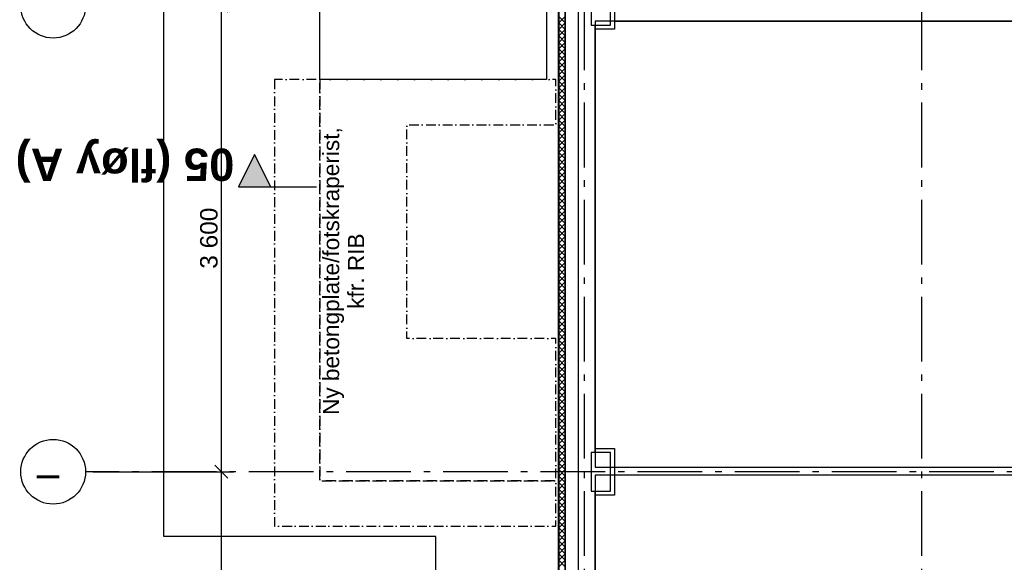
# Model space of a CAD drawing. Header units: millimetres. Extents: x -117798 to 93698, y -84437 to 74219.
# Tile 10 of 34: x -82030 to -74429, y -19316 to -15125. Entities that reach past the tile are written whole.
import ezdxf
from ezdxf.enums import TextEntityAlignment as Align

# ---------------------------------------------------------------- set-up
doc = ezdxf.new("R2010")
doc.units = ezdxf.units.MM
doc.header["$LTSCALE"] = 0.5
doc.header["$MEASUREMENT"] = 0
for name, pattern in [('Akselinje', [1500, 1000, -200, 100, -200]), ('Over snittplan', [260, 150, -50, 10, -50]), ('PLINE', [0]), ('Prikk & stiplet', [1340.555525, 705.555534, -352.777767, 0, -282.222223])]:
    doc.linetypes.add(name, pattern=pattern)
for name, color, linetype in [('216- Direkte fundamentering', 7, 'Continuous'), ('235- Utvendig kledning og overflate (Skravur)(Nye konstruksjoner)', 7, 'Continuous'), ('235- Utvendig kledning og overflate(Nye konstruksjoner)', 7, 'Continuous'), ('252- Gulv på grunn_ bunnplate', 7, 'Continuous'), ('252- Gulv på grunn_ bunnplate(Nye konstruksjoner)', 7, 'Continuous'), ('283- Ramper(Nye konstruksjoner)', 7, 'Continuous'), ('82-- Modullinjer', 7, 'Continuous'), ('82-- Modullinjer(Nye konstruksjoner)', 7, 'Continuous'), ('832- Tekst bygning(Nye konstruksjoner)', 7, 'Continuous'), ('852- Snittmarkør', 7, 'Continuous'), ('tiltaksgrense(Nye konstruksjoner)', 7, 'Continuous')]:
    doc.layers.add(name, color=color, linetype=linetype)
doc.styles.add('GENERATED_STYLE_1', font='arial.ttf')
doc.styles.add('GENERATED_STYLE_2', font='arial.ttf')
doc.linetypes.add('Tiltaksgrense', pattern='A,0,[1,A-2607.110 Plan Fundament1.Shx,S=4.761905,R=0,X=0,Y=0],-1200,0', length=1200)
doc.dimstyles.new('GENERATED_STYLE__1', dxfattribs={"dimtxt": 135.000002, "dimasz": 95, "dimexe": 0.18, "dimexo": 150, "dimgap": 0, "dimtad": 1, "dimdec": 0, "dimzin": 0, "dimdsep": 46, "dimtxsty": 'GENERATED_STYLE_2', "dimblk": 'ARROWHEAD_6', "dimblk1": 'ARROWHEAD_6', "dimblk2": 'ARROWHEAD_6', "dimcen": 0.09, "dimclrd": 256, "dimclre": 256, "dimclrt": 256, "dimadec": 1, "dimazin": 0, "dimtfac": 1, "dimtdec": 4, "dimtmove": 0, "dimatfit": 3, "dimfxl": 1, "dimtolj": 1, "dimtzin": 0, "dimarcsym": 0})

# ---------------------------------------------------------------- blocks, each defined once
blk = doc.blocks.new('*X18')
at = {"layer": '235- Utvendig kledning og overflate (Skravur)(Nye konstruksjoner)', "linetype": 'PLINE'}
for p, q in [((-77868.2, -15150), (-77818.2, -15100)), ((-77868.2, -15100), (-77818.2, -15150)), ((-77868.2, -15200), (-77818.2, -15150)), ((-77868.2, -15150), (-77818.2, -15200)), ((-77868.2, -15250), (-77818.2, -15200)), ((-77868.2, -15200), (-77818.2, -15250)), ((-77868.2, -15300), (-77818.2, -15250)), ((-77868.2, -15250), (-77818.2, -15300)), ((-77868.2, -15350), (-77818.2, -15300)), ((-77868.2, -15300), (-77818.2, -15350)), ((-77868.2, -15400), (-77818.2, -15350)), ((-77868.2, -15350), (-77818.2, -15400)), ((-77868.2, -15450), (-77818.2, -15400)), ((-77868.2, -15400), (-77818.2, -15450)), ((-77868.2, -15500), (-77818.2, -15450)), ((-77868.2, -15450), (-77818.2, -15500)), ((-77868.2, -15550), (-77818.2, -15500)), ((-77868.2, -15500), (-77818.2, -15550)), ((-77868.2, -15600), (-77818.2, -15550)), ((-77868.2, -15550), (-77818.2, -15600)), ((-77868.2, -15650), (-77818.2, -15600)), ((-77868.2, -15600), (-77818.2, -15650)), ((-77868.2, -15700), (-77818.2, -15650)), ((-77868.2, -15650), (-77818.2, -15700)), ((-77868.2, -15750), (-77818.2, -15700)), ((-77868.2, -15700), (-77818.2, -15750)), ((-77868.2, -15800), (-77818.2, -15750)), ((-77868.2, -15750), (-77818.2, -15800)), ((-77868.2, -15850), (-77818.2, -15800)), ((-77868.2, -15800), (-77818.2, -15850)), ((-77868.2, -15900), (-77818.2, -15850)), ((-77868.2, -15850), (-77818.2, -15900)), ((-77868.2, -15950), (-77818.2, -15900)), ((-77868.2, -15900), (-77818.2, -15950)), ((-77868.2, -16000), (-77818.2, -15950)), ((-77868.2, -15950), (-77818.2, -16000)), ((-77868.2, -16050), (-77818.2, -16000)), ((-77868.2, -16000), (-77818.2, -16050)), ((-77868.2, -16100), (-77818.2, -16050)), ((-77868.2, -16050), (-77818.2, -16100)), ((-77868.2, -16150), (-77818.2, -16100)), ((-77868.2, -16100), (-77818.2, -16150)), ((-77868.2, -16200), (-77818.2, -16150)), ((-77868.2, -16150), (-77818.2, -16200)), ((-77868.2, -16250), (-77818.2, -16200)), ((-77868.2, -16200), (-77818.2, -16250)), ((-77868.2, -16300), (-77818.2, -16250)), ((-77868.2, -16250), (-77818.2, -16300)), ((-77868.2, -16350), (-77818.2, -16300)), ((-77868.2, -16300), (-77818.2, -16350)), ((-77868.2, -16400), (-77818.2, -16350)), ((-77868.2, -16350), (-77818.2, -16400)), ((-77868.2, -16450), (-77818.2, -16400)), ((-77868.2, -16400), (-77818.2, -16450)), ((-77868.2, -16500), (-77818.2, -16450)), ((-77868.2, -16450), (-77818.2, -16500)), ((-77868.2, -16550), (-77818.2, -16500)), ((-77868.2, -16500), (-77818.2, -16550)), ((-77868.2, -16600), (-77818.2, -16550)), ((-77868.2, -16550), (-77818.2, -16600)), ((-77868.2, -16650), (-77818.2, -16600)), ((-77868.2, -16600), (-77818.2, -16650)), ((-77868.2, -16700), (-77818.2, -16650)), ((-77868.2, -16650), (-77818.2, -16700)), ((-77868.2, -16750), (-77818.2, -16700)), ((-77868.2, -16700), (-77818.2, -16750)), ((-77868.2, -16800), (-77818.2, -16750)), ((-77868.2, -16750), (-77818.2, -16800)), ((-77868.2, -16850), (-77818.2, -16800)), ((-77868.2, -16800), (-77818.2, -16850)), ((-77868.2, -16900), (-77818.2, -16850)), ((-77868.2, -16850), (-77818.2, -16900)), ((-77868.2, -16950), (-77818.2, -16900)), ((-77868.2, -16900), (-77818.2, -16950)), ((-77868.2, -17000), (-77818.2, -16950)), ((-77868.2, -16950), (-77818.2, -17000)), ((-77868.2, -17050), (-77818.2, -17000)), ((-77868.2, -17000), (-77818.2, -17050)), ((-77868.2, -17100), (-77818.2, -17050)), ((-77868.2, -17050), (-77818.2, -17100)), ((-77868.2, -17150), (-77818.2, -17100)), ((-77868.2, -17100), (-77818.2, -17150)), ((-77868.2, -17200), (-77818.2, -17150)), ((-77868.2, -17150), (-77818.2, -17200)), ((-77868.2, -17250), (-77818.2, -17200)), ((-77868.2, -17200), (-77818.2, -17250)), ((-77868.2, -17300), (-77818.2, -17250)), ((-77868.2, -17250), (-77818.2, -17300)), ((-77868.2, -17350), (-77818.2, -17300)), ((-77868.2, -17300), (-77818.2, -17350)), ((-77868.2, -17400), (-77818.2, -17350)), ((-77868.2, -17350), (-77818.2, -17400)), ((-77868.2, -17450), (-77818.2, -17400)), ((-77868.2, -17400), (-77818.2, -17450)), ((-77868.2, -17500), (-77818.2, -17450)), ((-77868.2, -17450), (-77818.2, -17500)), ((-77868.2, -17550), (-77818.2, -17500)), ((-77868.2, -17500), (-77818.2, -17550)), ((-77868.2, -17600), (-77818.2, -17550)), ((-77868.2, -17550), (-77818.2, -17600)), ((-77868.2, -17650), (-77818.2, -17600)), ((-77868.2, -17600), (-77818.2, -17650)), ((-77868.2, -17700), (-77818.2, -17650)), ((-77868.2, -17650), (-77818.2, -17700)), ((-77868.2, -17750), (-77818.2, -17700)), ((-77868.2, -17700), (-77818.2, -17750)), ((-77868.2, -17800), (-77818.2, -17750)), ((-77868.2, -17750), (-77818.2, -17800)), ((-77868.2, -17850), (-77818.2, -17800)), ((-77868.2, -17800), (-77818.2, -17850)), ((-77868.2, -17900), (-77818.2, -17850)), ((-77868.2, -17850), (-77818.2, -17900)), ((-77868.2, -17950), (-77818.2, -17900)), ((-77868.2, -17900), (-77818.2, -17950)), ((-77868.2, -18000), (-77818.2, -17950)), ((-77868.2, -17950), (-77818.2, -18000)), ((-77868.2, -18050), (-77818.2, -18000)), ((-77868.2, -18000), (-77818.2, -18050)), ((-77868.2, -18100), (-77818.2, -18050)), ((-77868.2, -18050), (-77818.2, -18100)), ((-77868.2, -18150), (-77818.2, -18100)), ((-77868.2, -18100), (-77818.2, -18150)), ((-77868.2, -18200), (-77818.2, -18150)), ((-77868.2, -18150), (-77818.2, -18200)), ((-77868.2, -18250), (-77818.2, -18200)), ((-77868.2, -18200), (-77818.2, -18250)), ((-77868.2, -18300), (-77818.2, -18250)), ((-77868.2, -18250), (-77818.2, -18300)), ((-77868.2, -18350), (-77818.2, -18300)), ((-77868.2, -18300), (-77818.2, -18350)), ((-77868.2, -18400), (-77818.2, -18350)), ((-77868.2, -18350), (-77818.2, -18400)), ((-77868.2, -18450), (-77818.2, -18400)), ((-77868.2, -18400), (-77818.2, -18450)), ((-77868.2, -18500), (-77818.2, -18450)), ((-77868.2, -18450), (-77818.2, -18500)), ((-77868.2, -18550), (-77818.2, -18500)), ((-77868.2, -18500), (-77818.2, -18550)), ((-77868.2, -18600), (-77818.2, -18550)), ((-77868.2, -18550), (-77818.2, -18600)), ((-77868.2, -18650), (-77818.2, -18600)), ((-77868.2, -18600), (-77818.2, -18650)), ((-77868.2, -18700), (-77818.2, -18650)), ((-77868.2, -18650), (-77818.2, -18700)), ((-77868.2, -18750), (-77818.2, -18700)), ((-77868.2, -18700), (-77818.2, -18750)), ((-77868.2, -18800), (-77818.2, -18750)), ((-77868.2, -18750), (-77818.2, -18800)), ((-77868.2, -18850), (-77818.2, -18800)), ((-77868.2, -18800), (-77818.2, -18850)), ((-77868.2, -18900), (-77818.2, -18850)), ((-77868.2, -18850), (-77818.2, -18900)), ((-77868.2, -18950), (-77818.2, -18900)), ((-77868.2, -18900), (-77818.2, -18950)), ((-77868.2, -19000), (-77818.2, -18950)), ((-77868.2, -18950), (-77818.2, -19000)), ((-77868.2, -19050), (-77818.2, -19000)), ((-77868.2, -19000), (-77818.2, -19050)), ((-77868.2, -19100), (-77818.2, -19050)), ((-77868.2, -19050), (-77818.2, -19100)), ((-77868.2, -19150), (-77818.2, -19100)), ((-77868.2, -19100), (-77818.2, -19150)), ((-77868.2, -19200), (-77818.2, -19150)), ((-77868.2, -19150), (-77818.2, -19200)), ((-77868.2, -19250), (-77818.2, -19200)), ((-77868.2, -19200), (-77818.2, -19250)), ((-77868.2, -19300), (-77818.2, -19250)), ((-77868.2, -19250), (-77818.2, -19300)), ((-77868.2, -19350), (-77818.2, -19300)), ((-77868.2, -19300), (-77818.2, -19350))]:
    blk.add_line(p, q, dxfattribs=at)
blk = doc.blocks.new('Standard grid marker[10]', base_point=(-77673.2, 26434.4))
at = {"layer": '82-- Modullinjer', "linetype": 'Akselinje'}
blk.add_line((-77673.2, 26234.4), (-77673.2, -50374.4), dxfattribs=at)
at = {"layer": '82-- Modullinjer', "style": 'GENERATED_STYLE_1'}
for tag, p in [('AC_MarkerText_1_0', (-77800.7, 26644.4)), ('AC_MarkerText_1_1', (-77800.7, -50864.4))]:
    blk.add_attdef(tag, text='', height=175, rotation=90, dxfattribs=at).set_placement(p, align=Align.TOP_CENTER)
blk = doc.blocks.new('Standard grid marker[30]', base_point=(20939.5, -18616.9))
at = {"layer": '82-- Modullinjer', "linetype": 'Akselinje'}
for p, q in [((-81321.3, -18616.9), (-81521.3, -18616.9)), ((20739.5, -18616.9), (-81321.3, -18616.9))]:
    blk.add_line(p, q, dxfattribs=at)
at = {"layer": '82-- Modullinjer', "linetype": 'PLINE'}
blk.add_circle((-81771.3, -18616.9), 250, dxfattribs=at)
at = {"layer": '82-- Modullinjer', "linetype": 'Akselinje'}
blk.add_point((-81321.3, -18616.9), dxfattribs=at)
blk.add_point((-81321.3, -18616.9), dxfattribs=at)
at = {"layer": '82-- Modullinjer', "style": 'GENERATED_STYLE_1'}
for tag, p in [('AC_MarkerText_1_0', (21062, -18656.9)), ('AC_MarkerText_1_1', (-81898.8, -18656.9))]:
    blk.add_attdef(tag, text='', height=175, rotation=90, dxfattribs=at).set_placement(p, align=Align.TOP_CENTER)
blk = doc.blocks.new('Standard grid marker[31]', base_point=(20939.5, -15016.9))
at = {"layer": '82-- Modullinjer', "linetype": 'PLINE'}
blk.add_circle((-81771.3, -15016.9), 250, dxfattribs=at)
at = {"layer": '82-- Modullinjer', "style": 'GENERATED_STYLE_1'}
for tag, p in [('AC_MarkerText_1_1', (-81898.8, -15056.9)), ('AC_MarkerText_1_0', (21062, -15056.9))]:
    blk.add_attdef(tag, text='', height=175, rotation=90, dxfattribs=at).set_placement(p, align=Align.TOP_CENTER)
blk = doc.blocks.new('Standard grid marker[35]', base_point=(-75068.2, 26434.4))
at = {"layer": '82-- Modullinjer', "linetype": 'Akselinje'}
blk.add_line((-75068.2, 26234.4), (-75068.2, -50374.4), dxfattribs=at)
at = {"layer": '82-- Modullinjer', "style": 'GENERATED_STYLE_1'}
for tag, p in [('AC_MarkerText_1_0', (-75195.7, 26644.4)), ('AC_MarkerText_1_1', (-75195.7, -50864.4))]:
    blk.add_attdef(tag, text='', height=175, rotation=90, dxfattribs=at).set_placement(p, align=Align.TOP_CENTER)
blk = doc.blocks.new('*D88')
at = {"layer": '82-- Modullinjer(Nye konstruksjoner)', "linetype": 'PLINE'}
for p, q in [((-80423.2, -15066.9), (-80523.2, -14966.9)), ((-81465.7, -15016.9), (-80379.4, -15016.9)), ((-80473.2, -15016.9), (-80473.2, -18616.9)), ((-81465.7, -18616.9), (-80379.4, -18616.9)), ((-80423.2, -18666.9), (-80523.2, -18566.9))]:
    blk.add_line(p, q, dxfattribs=at)
at = {"layer": '82-- Modullinjer(Nye konstruksjoner)', "insert": (-80500.2, -17048.6), "char_height": 135, "attachment_point": 7, "rotation": 90, "style": 'GENERATED_STYLE_2'}
blk.add_mtext('\\A1;{\\pql;\\fArial|b0|i0|c0|p0;\\W1.000000;3\xa0600}', dxfattribs=at)
blk = doc.blocks.new('ARROWHEAD_6')
at = {"linetype": 'Continuous'}
for p, q in [((0, 0), (-1, 0)), ((-0.5, -0.5), (0.5, 0.5))]:
    blk.add_line(p, q, dxfattribs=at)
blk = doc.blocks.new('*D89')
at = {"layer": '82-- Modullinjer(Nye konstruksjoner)', "linetype": 'PLINE'}
for p, q in [((-81465.7, -18616.9), (-80379.4, -18616.9)), ((-80423.2, -18666.9), (-80523.2, -18566.9)), ((-80473.2, -18616.9), (-80473.2, -22216.9)), ((-80423.2, -22266.9), (-80523.2, -22166.9)), ((-81465.7, -22216.9), (-80379.4, -22216.9))]:
    blk.add_line(p, q, dxfattribs=at)
at = {"layer": '82-- Modullinjer(Nye konstruksjoner)', "insert": (-80500.2, -20648.6), "char_height": 135, "attachment_point": 7, "rotation": 90, "style": 'GENERATED_STYLE_2'}
blk.add_mtext('\\A1;{\\pql;\\fArial|b0|i0|c0|p0;\\W1.000000;3\xa0600}', dxfattribs=at)

msp = doc.modelspace()

# ---------------------------------------------------------------- hatches: boundary and pattern name
at = {"layer": '235- Utvendig kledning og overflate (Skravur)(Nye konstruksjoner)', "linetype": 'Continuous'}
msp.add_hatch(color=256, dxfattribs=at).paths.add_polyline_path([(-77874.2, -26011.9), (-77868.2, -26011.9), (-77868.2, -11821.9), (-77874.2, -11821.9)])
at = {"layer": '852- Snittmarkør', "linetype": 'Continuous'}
msp.add_hatch(color=256, dxfattribs=at).paths.add_polyline_path([(-80341.3, -16416.9), (-80091.3, -16416.9), (-80216.3, -16166.9)])

# ---------------------------------------------------------------- linework, layer by layer
at = {"layer": '216- Direkte fundamentering', "linetype": 'PLINE', "flags": 128}
for points in [[(-77818.2, -11871.9), (-77818.2, -25761.9)], [(-77588.2, -18466.9), (-77588.2, -15166.9)], [(-77588.2, -22036.9), (-77588.2, -18766.9)]]:
    msp.add_lwpolyline(points, dxfattribs=at)
for points in [[(-77468.2, -15166.9), (-77468.2, -14866.9), (-77618.2, -14866.9), (-77618.2, -15166.9)], [(-77468.2, -18766.9), (-77468.2, -18466.9), (-77618.2, -18466.9), (-77618.2, -18766.9)]]:
    msp.add_lwpolyline(points, close=True, dxfattribs=at)
at = {"layer": '235- Utvendig kledning og overflate(Nye konstruksjoner)', "linetype": 'PLINE'}
msp.add_line((-77868.2, -11871.9), (-77868.2, -25961.9), dxfattribs=at)
at = {"layer": '235- Utvendig kledning og overflate(Nye konstruksjoner)', "linetype": 'PLINE', "flags": 128}
for points in [[(-77874.2, -11815.9), (-77874.2, -26011.9)], [(-77818.2, -25961.9), (-77818.2, -11871.9)]]:
    msp.add_lwpolyline(points, dxfattribs=at)
at = {"layer": '252- Gulv på grunn_ bunnplate', "linetype": 'PLINE', "flags": 128}
for points in [[(-68938.2, -15136.9), (-68938.2, -14806.9), (-77438.2, -14806.9), (-77438.2, -15136.9)], [(-77588.2, -18796.9), (-77588.2, -22036.9), (-77438.2, -22036.9), (-77438.2, -22396.9), (-77588.2, -22396.9), (-77588.2, -25636.9), (-77438.2, -25636.9), (-77438.2, -25666.9), (-68938.2, -25666.9), (-68938.2, -15136.9), (-77438.2, -15136.9), (-77438.2, -15196.9), (-77588.2, -15196.9), (-77588.2, -18436.9), (-77438.2, -18436.9), (-77438.2, -18796.9)], [(-68938.2, -18581.9), (-68938.2, -15136.9), (-77588.2, -15136.9), (-77588.2, -18581.9)], [(-68938.2, -25666.9), (-68938.2, -18641.9), (-77588.2, -18641.9), (-77588.2, -25666.9)]]:
    msp.add_lwpolyline(points, close=True, dxfattribs=at)
at = {"layer": '252- Gulv på grunn_ bunnplate(Nye konstruksjoner)', "linetype": 'Over snittplan', "flags": 128}
for points in [[(-80062.5, -15586.9), (-80062.5, -18686.9), (-80062.5, -19036.9), (-77892.2, -19036.9), (-77892.2, -18686.9), (-79712.5, -18686.9), (-79712.5, -15586.9)], [(-79712.5, -15586.9), (-79712.5, -18686.9), (-77892.2, -18686.9), (-77892.2, -17586.9), (-79042.2, -17586.9), (-79042.2, -15936.9), (-77892.2, -15936.9), (-77892.2, -15586.9)]]:
    msp.add_lwpolyline(points, close=True, dxfattribs=at)
at = {"layer": '283- Ramper(Nye konstruksjoner)', "linetype": 'PLINE', "flags": 128}
for points in [[(-79712.5, -15586.9), (-79712.5, -10761.6)], [(-77962.5, -10761.6), (-77962.5, -15586.9)], [(-77962.5, -15586.9), (-79712.5, -15586.9)]]:
    msp.add_lwpolyline(points, dxfattribs=at)
at = {"layer": '852- Snittmarkør', "linetype": 'Prikk & stiplet'}
msp.add_line((-80091.3, -16416.9), (-79466.3, -16416.9), dxfattribs=at)
at = {"layer": '852- Snittmarkør', "linetype": 'PLINE', "flags": 128}
msp.add_lwpolyline([(-80341.3, -16416.9), (-80091.3, -16416.9), (-80216.3, -16166.9)], close=True, dxfattribs=at)
at = {"layer": 'tiltaksgrense(Nye konstruksjoner)', "linetype": 'Tiltaksgrense', "flags": 128}
msp.add_lwpolyline([(-78818.2, -39616.9), (-78818.2, -30216.9), (-79618.2, -30216.9), (-79618.2, -23816.9), (-78818.2, -23816.9), (-78818.2, -19116.9), (-80918.2, -19116.9), (-80918.2, -15016.9), (-78818.2, -15016.9), (-78818.2, -10871.9), (-76218.2, -10871.9), (-76218.2, 6263.1), (-69263.2, 6263.1), (-69263.2, 5163.1), (-75118.2, 5163.1), (-75118.2, -11971.9), (-77718.2, -11971.9), (-77718.2, -25861.9), (-76518.2, -25861.9), (-76518.2, -28171.9), (-77718.2, -28171.9), (-77718.2, -39016.9), (-76473.2, -39016.9), (-76473.2, -39616.9)], close=True, dxfattribs=at)

# ---------------------------------------------------------------- block references
at = {"layer": '235- Utvendig kledning og overflate(Nye konstruksjoner)'}
msp.add_blockref('*X18', (0, 0), dxfattribs=at)
at = {"layer": '82-- Modullinjer', "linetype": 'PLINE'}
for name, p in [('Standard grid marker[10]', (-77673.2, 26434.4)), ('Standard grid marker[35]', (-75068.2, 26434.4)), ('Standard grid marker[31]', (20939.5, -15016.9))]:
    msp.add_blockref(name, p, dxfattribs=at)
ref = msp.add_blockref('Standard grid marker[30]', (20939.5, -18616.9), dxfattribs=at)
ref.add_attrib('AC_MarkerText_1_1', 'I', dxfattribs={"color": 7, "height": 175, "rotation": 90, "style": 'GENERATED_STYLE_1'}).set_placement((-81898.8, -18656.9), align=Align.TOP_CENTER)

# ---------------------------------------------------------------- texts
at = {"layer": '832- Tekst bygning(Nye konstruksjoner)', "linetype": 'Continuous', "insert": (-79529.8, -17066.9), "char_height": 125, "attachment_point": 5, "rotation": 90, "line_spacing_factor": 0.924007, "style": 'GENERATED_STYLE_2'}
msp.add_mtext('\\A1;{\\pqc;\\fArial|b0|i0|c0|p0;\\W1.000000;Ny betongplate/fotskraperist, \\P\\pqc;\\fArial|b0|i0|c0|p0;\\W1.000000;kfr. RIB}', dxfattribs=at)
at = {"layer": '852- Snittmarkør', "insert": (-82061, -16044.8), "char_height": 250, "attachment_point": 9, "rotation": 180, "style": 'GENERATED_STYLE_1'}
msp.add_mtext('\\A1;{\\pqr;\\pt0;\\fArial|b1|i0|c0|p0;\\W1.000000;05 (fløy A)}', dxfattribs=at)

# ---------------------------------------------------------------- dimensions: what is measured, and where the dimension line sits
at = {"layer": '82-- Modullinjer(Nye konstruksjoner)', "linetype": 'Continuous'}
for base, p1, p2, picture, middle in [((-80473.2, -18616.9), (-81473.2, -15016.9), (-81473.2, -18616.9), '*D88', (-80567.7, -16817)), ((-80473.2, -22216.9), (-81473.2, -18616.9), (-81473.2, -22216.9), '*D89', (-80567.7, -20417))]:
    dim = msp.add_linear_dim(base=base, p1=p1, p2=p2, angle=270, dimstyle='GENERATED_STYLE__1', dxfattribs=at)
    dim.commit()
    dim.dimension.update_dxf_attribs({"geometry": picture, "text_midpoint": middle, "dimtype": 160, "text_rotation": 90})

doc.saveas('drawing.dxf')
